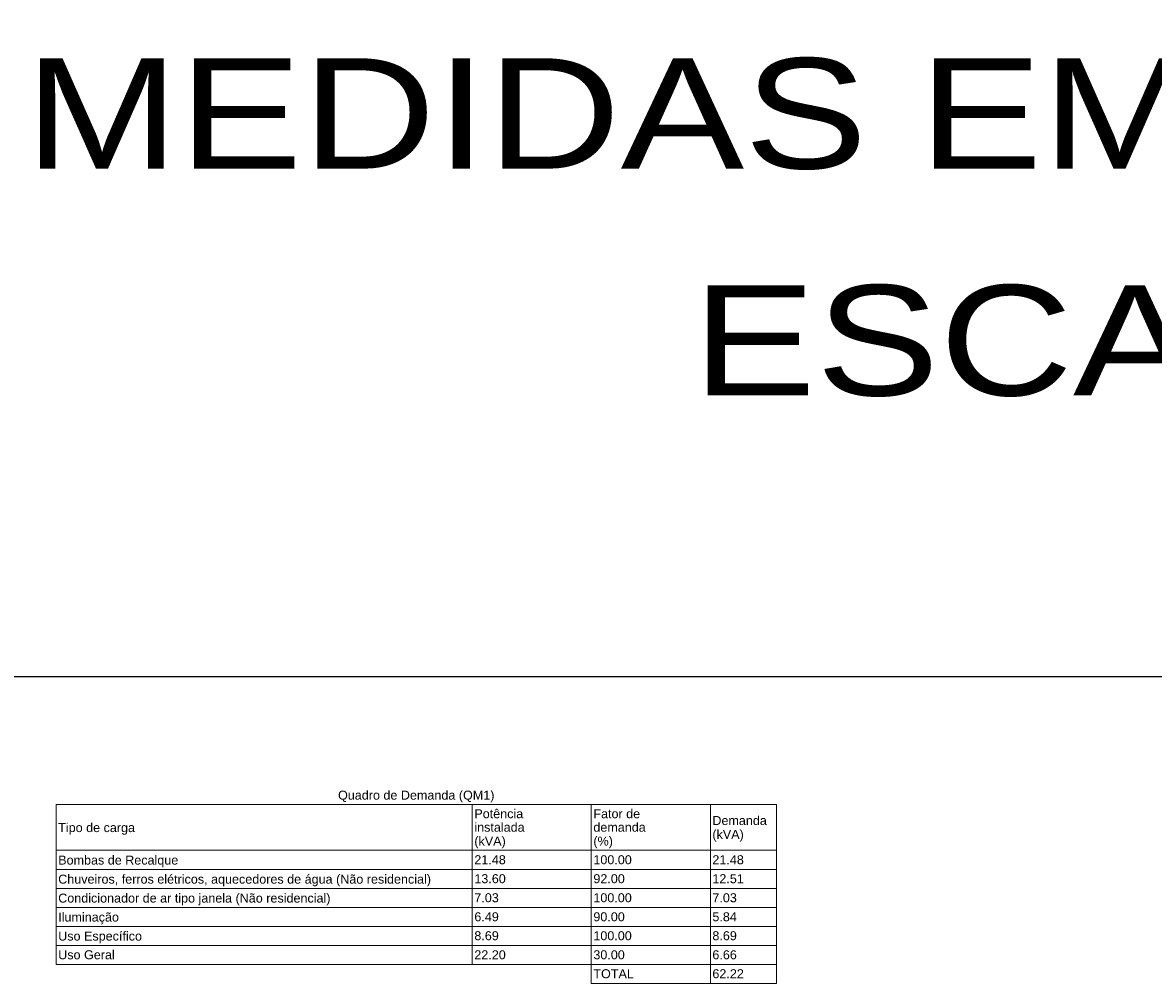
# Model space of a CAD drawing. Header units: millimetres. Extents: x 55082 to 85113, y -5867 to -946.
# Tile 49 of 77: x 67336 to 68719, y -2121 to -946. Entities that reach past the tile are written whole.
import ezdxf

# ---------------------------------------------------------------- set-up
doc = ezdxf.new("R2010")
doc.units = ezdxf.units.MM
doc.header["$MEASUREMENT"] = 0
doc.layers.add('DI-Tabelas', color=7, linetype='Continuous', lineweight=5)
doc.layers.add('GERAL', color=7, linetype='Continuous')
doc.layers.add('M-6', color=6, linetype='Continuous')
doc.styles.add('Arial', font='arial.ttf')

msp = doc.modelspace()

# ---------------------------------------------------------------- linework, layer by layer
at = {"layer": 'DI-Tabelas'}
for p, q in [((68257.7, -1902.4), (67376.6, -1902.4)), ((67376.6, -1958.6), (67376.6, -1902.4)), ((67885.7, -1902.4), (67885.7, -1958.6)), ((68031.3, -1902.4), (68031.3, -1958.6)), ((68176.9, -1902.4), (68176.9, -1958.6)), ((68257.7, -1902.4), (68257.7, -1958.6)), ((67885.7, -1958.6), (67376.6, -1958.6)), ((67376.6, -1981.9), (67376.6, -1958.6)), ((67376.6, -1958.6), (67885.7, -1958.6)), ((68031.3, -1958.6), (67885.7, -1958.6)), ((67885.7, -1958.6), (67885.7, -1981.9)), ((67885.7, -1958.6), (68031.3, -1958.6)), ((68176.9, -1958.6), (68031.3, -1958.6)), ((68031.3, -1958.6), (68031.3, -1981.9)), ((68031.3, -1958.6), (68176.9, -1958.6)), ((68257.7, -1958.6), (68176.9, -1958.6)), ((68176.9, -1958.6), (68176.9, -1981.9)), ((68176.9, -1958.6), (68257.7, -1958.6)), ((68257.7, -1958.6), (68257.7, -1981.9)), ((67885.7, -1981.9), (67376.6, -1981.9)), ((67376.6, -2005.2), (67376.6, -1981.9)), ((68031.3, -1981.9), (67885.7, -1981.9)), ((67885.7, -1981.9), (67885.7, -2005.2)), ((68176.9, -1981.9), (68031.3, -1981.9)), ((68031.3, -1981.9), (68031.3, -2005.2)), ((68257.7, -1981.9), (68176.9, -1981.9)), ((68176.9, -1981.9), (68176.9, -2005.2)), ((68257.7, -1981.9), (68257.7, -2005.2)), ((67885.7, -2005.2), (67376.6, -2005.2)), ((67376.6, -2028.4), (67376.6, -2005.2)), ((68031.3, -2005.2), (67885.7, -2005.2)), ((67885.7, -2005.2), (67885.7, -2028.4)), ((68176.9, -2005.2), (68031.3, -2005.2)), ((68031.3, -2005.2), (68031.3, -2028.4)), ((68257.7, -2005.2), (68176.9, -2005.2)), ((68176.9, -2005.2), (68176.9, -2028.4)), ((68257.7, -2005.2), (68257.7, -2028.4)), ((67885.7, -2028.4), (67376.6, -2028.4)), ((67376.6, -2051.7), (67376.6, -2028.4)), ((68031.3, -2028.4), (67885.7, -2028.4)), ((67885.7, -2028.4), (67885.7, -2051.7)), ((68176.9, -2028.4), (68031.3, -2028.4)), ((68031.3, -2028.4), (68031.3, -2051.7)), ((68257.7, -2028.4), (68176.9, -2028.4)), ((68176.9, -2028.4), (68176.9, -2051.7)), ((68257.7, -2028.4), (68257.7, -2051.7)), ((67885.7, -2051.7), (67376.6, -2051.7)), ((67376.6, -2074.9), (67376.6, -2051.7)), ((68031.3, -2051.7), (67885.7, -2051.7)), ((67885.7, -2051.7), (67885.7, -2074.9)), ((68176.9, -2051.7), (68031.3, -2051.7)), ((68031.3, -2051.7), (68031.3, -2074.9)), ((68257.7, -2051.7), (68176.9, -2051.7)), ((68176.9, -2051.7), (68176.9, -2074.9)), ((68257.7, -2051.7), (68257.7, -2074.9)), ((67885.7, -2074.9), (67376.6, -2074.9)), ((67376.6, -2098.2), (67376.6, -2074.9)), ((68031.3, -2074.9), (67885.7, -2074.9)), ((67885.7, -2074.9), (67885.7, -2098.2)), ((68176.9, -2074.9), (68031.3, -2074.9)), ((68031.3, -2074.9), (68031.3, -2098.2)), ((68257.7, -2074.9), (68176.9, -2074.9)), ((68176.9, -2074.9), (68176.9, -2098.2)), ((68257.7, -2074.9), (68257.7, -2098.2)), ((67885.7, -2098.2), (67376.6, -2098.2)), ((68031.3, -2098.2), (67885.7, -2098.2)), ((68176.9, -2098.2), (68031.3, -2098.2)), ((68031.3, -2098.2), (68031.3, -2121.5)), ((68257.7, -2098.2), (68176.9, -2098.2)), ((68176.9, -2098.2), (68176.9, -2121.5)), ((68257.7, -2098.2), (68257.7, -2121.5)), ((68176.9, -2121.5), (68031.3, -2121.5)), ((68257.7, -2121.5), (68176.9, -2121.5))]:
    msp.add_line(p, q, dxfattribs=at)
at = {"layer": 'M-6'}
msp.add_line((66232.8, -1745.9), (71002.8, -1745.9), dxfattribs=at)

# ---------------------------------------------------------------- texts
at = {"layer": 'DI-Tabelas', "char_height": 11, "line_spacing_factor": 0.6, "style": 'Arial'}
for s, insert, width, attachment_point in [('Quadro de Demanda (QM1)', (67817.1, -1899.9), 382.569, 8), ('Potência', (67888.2, -1919.5), 119.591, 7), ('Fator de', (68033.8, -1919.5), 114.427, 7), ('instalada', (67888.2, -1936), 122.995, 7), ('demanda', (68033.8, -1936), 128.127, 7), ('Demanda', (68179.4, -1927.8), 133.241, 7), ('Tipo de carga', (67379.1, -1939.6), 187.889, 7), ('(kVA)', (68179.4, -1947.9), 76.849, 7), ('(kVA)', (67888.2, -1956.1), 76.849, 7), ('(%)', (68033.8, -1956.1), 47.79, 7), ('Bombas de Recalque', (67379.1, -1979.4), 293.831, 7), ('21.48', (67888.2, -1975.8), 76.883, 7), ('100.00', (68033.8, -1975.8), 93.97, 7), ('21.48', (68179.4, -1975.8), 76.883, 7), ('Chuveiros, ferros elétricos, aquecedores de água (Não residencial)', (67379.1, -2002.7), 912.061, 7), ('13.60', (67888.2, -1999), 76.883, 7), ('92.00', (68033.8, -1999), 76.883, 7), ('12.51', (68179.4, -1999), 76.883, 7), ('Condicionador de ar tipo janela (Não residencial)', (67379.1, -2025.9), 666.104, 7), ('7.03', (67888.2, -2022.3), 59.796, 7), ('100.00', (68033.8, -2022.3), 93.97, 7), ('7.03', (68179.4, -2022.3), 59.796, 7), ('6.49', (67888.2, -2045.6), 59.796, 7), ('90.00', (68033.8, -2045.6), 76.883, 7), ('5.84', (68179.4, -2045.6), 59.796, 7), ('Iluminação', (67379.1, -2049.2), 148.601, 7), ('Uso Específico', (67379.1, -2072.4), 204.992, 7), ('8.69', (67888.2, -2068.8), 59.796, 7), ('100.00', (68033.8, -2068.8), 93.97, 7), ('8.69', (68179.4, -2068.8), 59.796, 7), ('Uso Geral', (67379.1, -2092.1), 138.338, 7), ('22.20', (67888.2, -2092.1), 76.883, 7), ('30.00', (68033.8, -2092.1), 76.883, 7), ('6.66', (68179.4, -2092.1), 59.796, 7), ('TOTAL', (68033.8, -2115.3), 99.067, 7), ('62.22', (68179.4, -2115.3), 76.883, 7)]:
    msp.add_mtext(s, dxfattribs=dict(at, insert=insert, width=width, attachment_point=attachment_point))
at = {"layer": 'GERAL', "color": 7, "style": 'Arial', "width": 1.2}
for s, p in [('MEDIDAS EM CENTÍMETROS', (67338.1, -1124.3)), ('ESCALA 1:50', (68155.2, -1402))]:
    msp.add_text(s, height=135, rotation=360, dxfattribs=at).set_placement(p)

doc.saveas('drawing.dxf')
